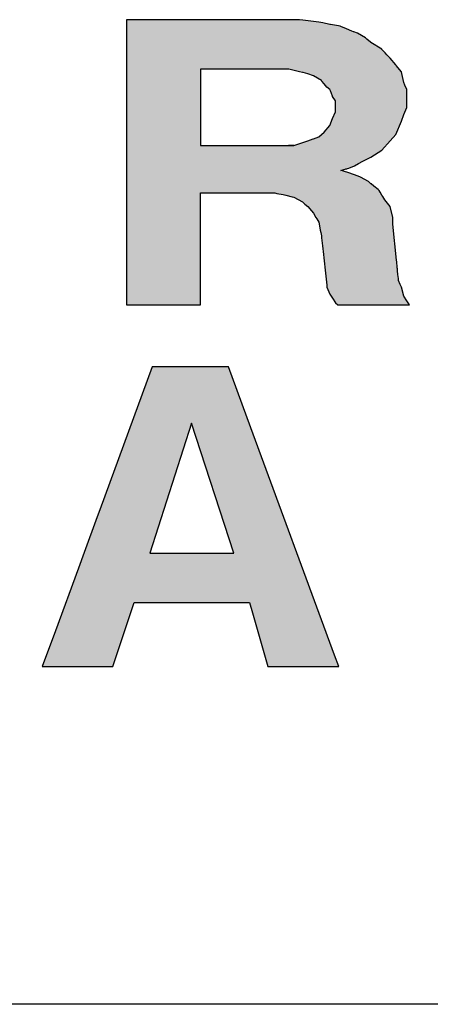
# Model space of a CAD drawing. Extents: x 671 to 2773, y 1614 to 3370.
# Tile 17 of 25: x 2590 to 2598, y 1859 to 1878. Entities that reach past the tile are written whole.
import ezdxf

# ---------------------------------------------------------------- set-up
doc = ezdxf.new("R2010")
doc.units = 0
doc.header["$LTSCALE"] = 0.2
doc.header["$MEASUREMENT"] = 0
doc.layers.add('CARIMBO', color=7, linetype='CONTINUOUS')

msp = doc.modelspace()

# ---------------------------------------------------------------- hatches: boundary and pattern name
at = {"layer": 'CARIMBO'}
h = msp.add_hatch(color=7, dxfattribs=at)
h.paths.add_polyline_path([(2595.907, 1878.062), (2595.838, 1878.071), (2595.738, 1878.071), (2595.459, 1878.071), (2595.166, 1878.071), (2594.896, 1878.071), (2594.634, 1878.071), (2594.102, 1878.071), (2593.796, 1878.071), (2593.339, 1878.071), (2592.912, 1878.071), (2592.623, 1878.071), (2592.469, 1878.071), (2592.469, 1877.974), (2592.469, 1877.866), (2592.469, 1877.837), (2592.469, 1877.827), (2592.469, 1877.813), (2592.469, 1877.801), (2592.469, 1877.775), (2592.469, 1877.737), (2592.469, 1877.72), (2592.469, 1877.682), (2592.469, 1877.617), (2592.469, 1877.433), (2592.469, 1877.302), (2592.469, 1876.645), (2592.469, 1876.634), (2592.469, 1876.621), (2592.469, 1876.578), (2592.469, 1876.556), (2592.469, 1876.504), (2592.469, 1876.486), (2592.469, 1876.449), (2592.469, 1876.384), (2592.469, 1876.314), (2592.469, 1876.273), (2592.469, 1876.216), (2592.469, 1876.176), (2592.469, 1876.034), (2592.469, 1875.979), (2592.469, 1875.928), (2592.469, 1875.588), (2592.469, 1875.319), (2592.469, 1875.278), (2592.469, 1875.182), (2592.469, 1875.13), (2592.469, 1875.075), (2592.469, 1875.064), (2592.469, 1873.405), (2592.469, 1872.511), (2593.91, 1872.511), (2593.91, 1874.171), (2593.91, 1874.181), (2593.91, 1874.236), (2593.91, 1874.288), (2593.91, 1874.384), (2593.91, 1874.425), (2593.91, 1874.694), (2594.459, 1874.694), (2594.542, 1874.694), (2594.63, 1874.694), (2594.86, 1874.694), (2594.924, 1874.694), (2595.015, 1874.694), (2595.081, 1874.694), (2595.195, 1874.694), (2595.3, 1874.694), (2595.36, 1874.694), (2595.401, 1874.686), (2595.522, 1874.663), (2595.574, 1874.653), (2595.695, 1874.621), (2595.73, 1874.611), (2595.895, 1874.521), (2595.946, 1874.478), (2596.002, 1874.43), (2596.073, 1874.343), (2596.109, 1874.298), (2596.159, 1874.216), (2596.177, 1874.187), (2596.216, 1874.126), (2596.23, 1874.052), (2596.245, 1873.972), (2596.254, 1873.926), (2596.266, 1873.862), (2596.271, 1873.819), (2596.288, 1873.666), (2596.294, 1873.608), (2596.3, 1873.552), (2596.341, 1873.187), (2596.373, 1872.898), (2596.373, 1872.857), (2596.431, 1872.725), (2596.48, 1872.643), (2596.538, 1872.552), (2596.587, 1872.511), (2596.604, 1872.511), (2596.693, 1872.511), (2596.776, 1872.511), (2596.931, 1872.511), (2596.997, 1872.511), (2597.431, 1872.511), (2597.979, 1872.511), (2597.93, 1872.593), (2597.872, 1872.684), (2597.823, 1872.857), (2597.799, 1872.911), (2597.765, 1872.989), (2597.765, 1873.03), (2597.757, 1873.105), (2597.75, 1873.174), (2597.746, 1873.214), (2597.744, 1873.233), (2597.739, 1873.288), (2597.736, 1873.312), (2597.732, 1873.358), (2597.73, 1873.372), (2597.729, 1873.384), (2597.658, 1874.084), (2597.658, 1874.216), (2597.608, 1874.43), (2597.501, 1874.562), (2597.462, 1874.624), (2597.444, 1874.653), (2597.412, 1874.71), (2597.394, 1874.743), (2597.371, 1874.761), (2597.287, 1874.826), (2597.234, 1874.871), (2597.23, 1874.875), (2597.18, 1874.916), (2597.03, 1874.999), (2597.015, 1875.007), (2596.962, 1875.028), (2596.908, 1875.048), (2596.894, 1875.054), (2596.801, 1875.089), (2596.694, 1875.117), (2596.645, 1875.13), (2596.664, 1875.136), (2596.704, 1875.149), (2596.728, 1875.157), (2596.731, 1875.158), (2596.745, 1875.162), (2596.756, 1875.165), (2596.771, 1875.17), (2596.801, 1875.18), (2596.908, 1875.221), (2596.991, 1875.267), (2597.073, 1875.312), (2597.23, 1875.394), (2597.444, 1875.526), (2597.608, 1875.707), (2597.716, 1875.831), (2597.823, 1876.094), (2597.872, 1876.226), (2597.93, 1876.358), (2597.93, 1876.539), (2597.93, 1876.712), (2597.892, 1876.797), (2597.872, 1876.844), (2597.831, 1877.02), (2597.823, 1877.058), (2597.725, 1877.178), (2597.716, 1877.19), (2597.608, 1877.321), (2597.551, 1877.371), (2597.538, 1877.385), (2597.507, 1877.422), (2597.459, 1877.476), (2597.446, 1877.492), (2597.444, 1877.494), (2597.23, 1877.626), (2597.225, 1877.63), (2597.151, 1877.693), (2597.122, 1877.717), (2596.966, 1877.807), (2596.89, 1877.837), (2596.859, 1877.849), (2596.752, 1877.89), (2596.645, 1877.939), (2596.629, 1877.942), (2596.597, 1877.948), (2596.444, 1877.978), (2596.431, 1877.98), (2596.292, 1878.007), (2596.216, 1878.022)])
h.paths.add_polyline_path([(2595.896, 1877.043), (2595.911, 1877.039), (2596.002, 1877.017), (2596.109, 1876.975), (2596.266, 1876.885), (2596.276, 1876.872), (2596.318, 1876.821), (2596.373, 1876.753), (2596.431, 1876.712), (2596.441, 1876.683), (2596.48, 1876.58), (2596.484, 1876.574), (2596.538, 1876.489), (2596.538, 1876.358), (2596.538, 1876.275), (2596.48, 1876.143), (2596.431, 1876.012), (2596.323, 1875.88), (2596.216, 1875.789), (2596.109, 1875.748), (2596.105, 1875.746), (2596.002, 1875.707), (2595.73, 1875.616), (2595.623, 1875.616), (2593.91, 1875.616), (2593.91, 1876.679), (2593.91, 1876.745), (2593.91, 1877.004), (2593.91, 1877.107), (2593.917, 1877.107), (2594.091, 1877.107), (2594.344, 1877.107), (2594.664, 1877.107), (2594.926, 1877.107), (2595.196, 1877.107), (2595.329, 1877.107), (2595.541, 1877.107), (2595.623, 1877.107), (2595.634, 1877.105), (2595.838, 1877.058)], flags=16)
h = msp.add_hatch(color=7, dxfattribs=at)
h.paths.add_polyline_path([(2594.454, 1871.308), (2592.971, 1871.308), (2591.949, 1868.521), (2591.899, 1868.385), (2591.643, 1867.686), (2591.532, 1867.385), (2591.084, 1866.164), (2590.83, 1865.469), (2592.205, 1865.469), (2592.617, 1866.713), (2593.214, 1866.713), (2594.597, 1866.713), (2594.866, 1866.713), (2594.923, 1866.511), (2595.22, 1865.469), (2596.604, 1865.469), (2596.524, 1865.684), (2594.892, 1870.117)])
h.paths.add_polyline_path([(2594.561, 1867.676), (2592.922, 1867.676), (2593.737, 1870.205)], flags=16)

# ---------------------------------------------------------------- linework, layer by layer
at = {"layer": 'CARIMBO', "color": 6}
msp.add_line((2635.528, 1858.883), (2539.367, 1858.883), dxfattribs=at)
at = {"layer": 'CARIMBO', "color": 7, "invisible_edges": 5}
for points in [[(2592.469, 1877.974), (2596.908, 1875.221), (2596.991, 1875.267), (2592.469, 1878.071)], [(2592.469, 1878.071), (2596.991, 1875.267), (2597.073, 1875.312), (2592.623, 1878.071)], [(2592.469, 1877.974), (2596.908, 1875.221), (2596.991, 1875.267), (2592.469, 1878.071)], [(2592.469, 1878.071), (2596.991, 1875.267), (2597.073, 1875.312), (2592.623, 1878.071)], [(2592.469, 1877.974), (2596.908, 1875.221), (2596.991, 1875.267), (2592.469, 1878.071)], [(2592.469, 1878.071), (2596.991, 1875.267), (2597.073, 1875.312), (2592.623, 1878.071)], [(2592.469, 1877.974), (2596.908, 1875.221), (2596.991, 1875.267), (2592.469, 1878.071)], [(2592.469, 1878.071), (2596.991, 1875.267), (2597.073, 1875.312), (2592.623, 1878.071)], [(2592.469, 1877.866), (2596.801, 1875.18), (2596.908, 1875.221), (2592.469, 1877.974)], [(2592.469, 1877.866), (2596.801, 1875.18), (2596.908, 1875.221), (2592.469, 1877.974)], [(2592.469, 1877.866), (2596.801, 1875.18), (2596.908, 1875.221), (2592.469, 1877.974)], [(2592.469, 1877.866), (2596.801, 1875.18), (2596.908, 1875.221), (2592.469, 1877.974)], [(2592.623, 1878.071), (2597.073, 1875.312), (2597.23, 1875.394), (2592.912, 1878.071)], [(2592.623, 1878.071), (2597.073, 1875.312), (2597.23, 1875.394), (2592.912, 1878.071)], [(2592.623, 1878.071), (2597.073, 1875.312), (2597.23, 1875.394), (2592.912, 1878.071)], [(2592.623, 1878.071), (2597.073, 1875.312), (2597.23, 1875.394), (2592.912, 1878.071)], [(2592.912, 1878.071), (2597.23, 1875.394), (2597.444, 1875.526), (2593.339, 1878.071)], [(2592.912, 1878.071), (2597.23, 1875.394), (2597.444, 1875.526), (2593.339, 1878.071)], [(2592.912, 1878.071), (2597.23, 1875.394), (2597.444, 1875.526), (2593.339, 1878.071)], [(2592.912, 1878.071), (2597.23, 1875.394), (2597.444, 1875.526), (2593.339, 1878.071)], [(2593.339, 1878.071), (2597.444, 1875.526), (2597.608, 1875.707), (2593.796, 1878.071)], [(2593.339, 1878.071), (2597.444, 1875.526), (2597.608, 1875.707), (2593.796, 1878.071)], [(2593.339, 1878.071), (2597.444, 1875.526), (2597.608, 1875.707), (2593.796, 1878.071)], [(2593.339, 1878.071), (2597.444, 1875.526), (2597.608, 1875.707), (2593.796, 1878.071)], [(2593.796, 1878.071), (2597.608, 1875.707), (2597.716, 1875.831), (2594.102, 1878.071)], [(2593.796, 1878.071), (2597.608, 1875.707), (2597.716, 1875.831), (2594.102, 1878.071)], [(2593.796, 1878.071), (2597.608, 1875.707), (2597.716, 1875.831), (2594.102, 1878.071)], [(2593.796, 1878.071), (2597.608, 1875.707), (2597.716, 1875.831), (2594.102, 1878.071)], [(2594.102, 1878.071), (2597.716, 1875.831), (2597.823, 1876.094), (2594.634, 1878.071)], [(2594.102, 1878.071), (2597.716, 1875.831), (2597.823, 1876.094), (2594.634, 1878.071)], [(2594.102, 1878.071), (2597.716, 1875.831), (2597.823, 1876.094), (2594.634, 1878.071)], [(2594.102, 1878.071), (2597.716, 1875.831), (2597.823, 1876.094), (2594.634, 1878.071)], [(2594.634, 1878.071), (2597.823, 1876.094), (2597.872, 1876.226), (2594.896, 1878.071)], [(2594.634, 1878.071), (2597.823, 1876.094), (2597.872, 1876.226), (2594.896, 1878.071)], [(2594.634, 1878.071), (2597.823, 1876.094), (2597.872, 1876.226), (2594.896, 1878.071)], [(2594.634, 1878.071), (2597.823, 1876.094), (2597.872, 1876.226), (2594.896, 1878.071)], [(2594.896, 1878.071), (2597.872, 1876.226), (2597.93, 1876.358), (2595.166, 1878.071)], [(2594.896, 1878.071), (2597.872, 1876.226), (2597.93, 1876.358), (2595.166, 1878.071)], [(2594.896, 1878.071), (2597.872, 1876.226), (2597.93, 1876.358), (2595.166, 1878.071)], [(2594.896, 1878.071), (2597.872, 1876.226), (2597.93, 1876.358), (2595.166, 1878.071)], [(2595.166, 1878.071), (2597.93, 1876.358), (2597.93, 1876.539), (2595.459, 1878.071)], [(2595.166, 1878.071), (2597.93, 1876.358), (2597.93, 1876.539), (2595.459, 1878.071)], [(2595.166, 1878.071), (2597.93, 1876.358), (2597.93, 1876.539), (2595.459, 1878.071)], [(2595.166, 1878.071), (2597.93, 1876.358), (2597.93, 1876.539), (2595.459, 1878.071)], [(2595.459, 1878.071), (2597.93, 1876.539), (2597.93, 1876.712), (2595.738, 1878.071)], [(2595.459, 1878.071), (2597.93, 1876.539), (2597.93, 1876.712), (2595.738, 1878.071)], [(2595.459, 1878.071), (2597.93, 1876.539), (2597.93, 1876.712), (2595.738, 1878.071)], [(2595.459, 1878.071), (2597.93, 1876.539), (2597.93, 1876.712), (2595.738, 1878.071)], [(2595.738, 1878.071), (2597.93, 1876.712), (2597.892, 1876.797), (2595.838, 1878.071)], [(2595.738, 1878.071), (2597.93, 1876.712), (2597.892, 1876.797), (2595.838, 1878.071)], [(2595.738, 1878.071), (2597.93, 1876.712), (2597.892, 1876.797), (2595.838, 1878.071)], [(2595.738, 1878.071), (2597.93, 1876.712), (2597.892, 1876.797), (2595.838, 1878.071)], [(2595.838, 1878.071), (2597.892, 1876.797), (2597.872, 1876.844), (2595.907, 1878.062)], [(2595.838, 1878.071), (2597.892, 1876.797), (2597.872, 1876.844), (2595.907, 1878.062)], [(2595.838, 1878.071), (2597.892, 1876.797), (2597.872, 1876.844), (2595.907, 1878.062)], [(2595.838, 1878.071), (2597.892, 1876.797), (2597.872, 1876.844), (2595.907, 1878.062)], [(2595.907, 1878.062), (2597.872, 1876.844), (2597.831, 1877.02), (2596.216, 1878.022)], [(2595.907, 1878.062), (2597.872, 1876.844), (2597.831, 1877.02), (2596.216, 1878.022)], [(2595.907, 1878.062), (2597.872, 1876.844), (2597.831, 1877.02), (2596.216, 1878.022)], [(2595.907, 1878.062), (2597.872, 1876.844), (2597.831, 1877.02), (2596.216, 1878.022)], [(2596.216, 1878.022), (2597.831, 1877.02), (2597.823, 1877.058), (2596.292, 1878.007)], [(2596.216, 1878.022), (2597.831, 1877.02), (2597.823, 1877.058), (2596.292, 1878.007)], [(2596.216, 1878.022), (2597.831, 1877.02), (2597.823, 1877.058), (2596.292, 1878.007)], [(2596.216, 1878.022), (2597.831, 1877.02), (2597.823, 1877.058), (2596.292, 1878.007)], [(2596.292, 1878.007), (2597.823, 1877.058), (2597.725, 1877.178), (2596.431, 1877.98)], [(2596.292, 1878.007), (2597.823, 1877.058), (2597.725, 1877.178), (2596.431, 1877.98)], [(2596.292, 1878.007), (2597.823, 1877.058), (2597.725, 1877.178), (2596.431, 1877.98)], [(2596.292, 1878.007), (2597.823, 1877.058), (2597.725, 1877.178), (2596.431, 1877.98)], [(2596.431, 1877.98), (2597.725, 1877.178), (2597.716, 1877.19), (2596.444, 1877.978)], [(2596.431, 1877.98), (2597.725, 1877.178), (2597.716, 1877.19), (2596.444, 1877.978)], [(2596.431, 1877.98), (2597.725, 1877.178), (2597.716, 1877.19), (2596.444, 1877.978)], [(2596.431, 1877.98), (2597.725, 1877.178), (2597.716, 1877.19), (2596.444, 1877.978)], [(2596.444, 1877.978), (2597.716, 1877.19), (2597.608, 1877.321), (2596.597, 1877.948)], [(2596.444, 1877.978), (2597.716, 1877.19), (2597.608, 1877.321), (2596.597, 1877.948)], [(2596.444, 1877.978), (2597.716, 1877.19), (2597.608, 1877.321), (2596.597, 1877.948)], [(2596.444, 1877.978), (2597.716, 1877.19), (2597.608, 1877.321), (2596.597, 1877.948)], [(2596.597, 1877.948), (2597.608, 1877.321), (2597.551, 1877.371), (2596.629, 1877.942)], [(2596.597, 1877.948), (2597.608, 1877.321), (2597.551, 1877.371), (2596.629, 1877.942)], [(2596.597, 1877.948), (2597.608, 1877.321), (2597.551, 1877.371), (2596.629, 1877.942)], [(2596.597, 1877.948), (2597.608, 1877.321), (2597.551, 1877.371), (2596.629, 1877.942)], [(2596.629, 1877.942), (2597.551, 1877.371), (2597.538, 1877.385), (2596.645, 1877.939)], [(2596.629, 1877.942), (2597.551, 1877.371), (2597.538, 1877.385), (2596.645, 1877.939)], [(2596.629, 1877.942), (2597.551, 1877.371), (2597.538, 1877.385), (2596.645, 1877.939)], [(2596.629, 1877.942), (2597.551, 1877.371), (2597.538, 1877.385), (2596.645, 1877.939)], [(2592.469, 1877.837), (2596.771, 1875.17), (2596.801, 1875.18), (2592.469, 1877.866)], [(2592.469, 1877.837), (2596.771, 1875.17), (2596.801, 1875.18), (2592.469, 1877.866)], [(2592.469, 1877.837), (2596.771, 1875.17), (2596.801, 1875.18), (2592.469, 1877.866)], [(2592.469, 1877.837), (2596.771, 1875.17), (2596.801, 1875.18), (2592.469, 1877.866)], [(2592.469, 1877.827), (2596.759, 1875.167), (2596.771, 1875.17), (2592.469, 1877.837)], [(2592.469, 1877.827), (2596.759, 1875.167), (2596.771, 1875.17), (2592.469, 1877.837)], [(2592.469, 1877.827), (2596.759, 1875.167), (2596.771, 1875.17), (2592.469, 1877.837)], [(2592.469, 1877.827), (2596.759, 1875.167), (2596.771, 1875.17), (2592.469, 1877.837)], [(2592.469, 1877.826), (2596.758, 1875.166), (2596.759, 1875.167), (2592.469, 1877.827)], [(2592.469, 1877.826), (2596.758, 1875.166), (2596.759, 1875.167), (2592.469, 1877.827)], [(2592.469, 1877.826), (2596.758, 1875.166), (2596.759, 1875.167), (2592.469, 1877.827)], [(2592.469, 1877.826), (2596.758, 1875.166), (2596.759, 1875.167), (2592.469, 1877.827)], [(2592.469, 1877.813), (2596.745, 1875.162), (2596.758, 1875.166), (2592.469, 1877.826)], [(2592.469, 1877.813), (2596.745, 1875.162), (2596.758, 1875.166), (2592.469, 1877.826)], [(2592.469, 1877.813), (2596.745, 1875.162), (2596.758, 1875.166), (2592.469, 1877.826)], [(2592.469, 1877.813), (2596.745, 1875.162), (2596.758, 1875.166), (2592.469, 1877.826)], [(2592.469, 1877.801), (2596.731, 1875.158), (2596.745, 1875.162), (2592.469, 1877.813)], [(2592.469, 1877.801), (2596.731, 1875.158), (2596.745, 1875.162), (2592.469, 1877.813)], [(2592.469, 1877.801), (2596.731, 1875.158), (2596.745, 1875.162), (2592.469, 1877.813)], [(2592.469, 1877.801), (2596.731, 1875.158), (2596.745, 1875.162), (2592.469, 1877.813)], [(2592.469, 1877.797), (2596.728, 1875.157), (2596.731, 1875.158), (2592.469, 1877.801)], [(2592.469, 1877.797), (2596.728, 1875.157), (2596.731, 1875.158), (2592.469, 1877.801)], [(2592.469, 1877.797), (2596.728, 1875.157), (2596.731, 1875.158), (2592.469, 1877.801)], [(2592.469, 1877.797), (2596.728, 1875.157), (2596.731, 1875.158), (2592.469, 1877.801)], [(2592.469, 1877.775), (2596.704, 1875.149), (2596.728, 1875.157), (2592.469, 1877.797)], [(2592.469, 1877.775), (2596.704, 1875.149), (2596.728, 1875.157), (2592.469, 1877.797)], [(2592.469, 1877.775), (2596.704, 1875.149), (2596.728, 1875.157), (2592.469, 1877.797)], [(2592.469, 1877.775), (2596.704, 1875.149), (2596.728, 1875.157), (2592.469, 1877.797)], [(2592.469, 1877.737), (2596.664, 1875.136), (2596.704, 1875.149), (2592.469, 1877.775)], [(2592.469, 1877.737), (2596.664, 1875.136), (2596.704, 1875.149), (2592.469, 1877.775)], [(2592.469, 1877.737), (2596.664, 1875.136), (2596.704, 1875.149), (2592.469, 1877.775)], [(2592.469, 1877.737), (2596.664, 1875.136), (2596.704, 1875.149), (2592.469, 1877.775)], [(2596.645, 1877.939), (2597.538, 1877.385), (2597.507, 1877.422), (2596.752, 1877.89)], [(2596.645, 1877.939), (2597.538, 1877.385), (2597.507, 1877.422), (2596.752, 1877.89)], [(2596.645, 1877.939), (2597.538, 1877.385), (2597.507, 1877.422), (2596.752, 1877.89)], [(2596.645, 1877.939), (2597.538, 1877.385), (2597.507, 1877.422), (2596.752, 1877.89)], [(2596.752, 1877.89), (2597.507, 1877.422), (2597.459, 1877.476), (2596.859, 1877.849)], [(2596.752, 1877.89), (2597.507, 1877.422), (2597.459, 1877.476), (2596.859, 1877.849)], [(2596.752, 1877.89), (2597.507, 1877.422), (2597.459, 1877.476), (2596.859, 1877.849)], [(2596.752, 1877.89), (2597.507, 1877.422), (2597.459, 1877.476), (2596.859, 1877.849)], [(2596.859, 1877.849), (2597.459, 1877.476), (2597.446, 1877.492), (2596.89, 1877.836)], [(2596.859, 1877.849), (2597.459, 1877.476), (2597.446, 1877.492), (2596.89, 1877.836)], [(2596.859, 1877.849), (2597.459, 1877.476), (2597.446, 1877.492), (2596.89, 1877.836)], [(2596.859, 1877.849), (2597.459, 1877.476), (2597.446, 1877.492), (2596.89, 1877.836)], [(2596.89, 1877.836), (2597.23, 1877.626), (2597.225, 1877.63), (2596.895, 1877.835)], [(2596.89, 1877.836), (2597.23, 1877.626), (2597.225, 1877.63), (2596.895, 1877.835)], [(2596.89, 1877.836), (2597.23, 1877.626), (2597.225, 1877.63), (2596.895, 1877.835)], [(2596.89, 1877.836), (2597.23, 1877.626), (2597.225, 1877.63), (2596.895, 1877.835)], [(2596.895, 1877.835), (2597.225, 1877.63), (2597.151, 1877.693), (2596.966, 1877.807)], [(2596.895, 1877.835), (2597.225, 1877.63), (2597.151, 1877.693), (2596.966, 1877.807)], [(2596.895, 1877.835), (2597.225, 1877.63), (2597.151, 1877.693), (2596.966, 1877.807)], [(2596.895, 1877.835), (2597.225, 1877.63), (2597.151, 1877.693), (2596.966, 1877.807)], [(2596.966, 1877.807), (2597.151, 1877.693), (2597.122, 1877.717)], [(2596.966, 1877.807), (2597.151, 1877.693), (2597.122, 1877.717)], [(2596.966, 1877.807), (2597.151, 1877.693), (2597.122, 1877.717)], [(2596.966, 1877.807), (2597.151, 1877.693), (2597.122, 1877.717)], [(2592.469, 1877.72), (2596.645, 1875.13), (2596.664, 1875.136), (2592.469, 1877.737)], [(2592.469, 1877.72), (2596.645, 1875.13), (2596.664, 1875.136), (2592.469, 1877.737)], [(2592.469, 1877.72), (2596.645, 1875.13), (2596.664, 1875.136), (2592.469, 1877.737)], [(2592.469, 1877.72), (2596.645, 1875.13), (2596.664, 1875.136), (2592.469, 1877.737)], [(2592.469, 1877.682), (2597.501, 1874.562), (2597.462, 1874.624), (2592.469, 1877.72)], [(2592.469, 1877.682), (2597.501, 1874.562), (2597.462, 1874.624), (2592.469, 1877.72)], [(2592.469, 1877.682), (2597.501, 1874.562), (2597.462, 1874.624), (2592.469, 1877.72)], [(2592.469, 1877.682), (2597.501, 1874.562), (2597.462, 1874.624), (2592.469, 1877.72)], [(2592.469, 1877.617), (2597.608, 1874.43), (2597.501, 1874.562), (2592.469, 1877.682)], [(2592.469, 1877.617), (2597.608, 1874.43), (2597.501, 1874.562), (2592.469, 1877.682)], [(2592.469, 1877.617), (2597.608, 1874.43), (2597.501, 1874.562), (2592.469, 1877.682)], [(2592.469, 1877.617), (2597.608, 1874.43), (2597.501, 1874.562), (2592.469, 1877.682)], [(2592.469, 1877.433), (2597.658, 1874.216), (2597.608, 1874.43), (2592.469, 1877.617)], [(2592.469, 1877.433), (2597.658, 1874.216), (2597.608, 1874.43), (2592.469, 1877.617)], [(2592.469, 1877.433), (2597.658, 1874.216), (2597.608, 1874.43), (2592.469, 1877.617)], [(2592.469, 1877.433), (2597.658, 1874.216), (2597.608, 1874.43), (2592.469, 1877.617)], [(2597.23, 1877.626), (2597.446, 1877.492), (2597.444, 1877.494)], [(2597.23, 1877.626), (2597.446, 1877.492), (2597.444, 1877.494)], [(2597.23, 1877.626), (2597.446, 1877.492), (2597.444, 1877.494)], [(2597.23, 1877.626), (2597.446, 1877.492), (2597.444, 1877.494)], [(2592.469, 1877.302), (2597.658, 1874.084), (2597.658, 1874.216), (2592.469, 1877.433)], [(2592.469, 1877.302), (2597.658, 1874.084), (2597.658, 1874.216), (2592.469, 1877.433)], [(2592.469, 1877.302), (2597.658, 1874.084), (2597.658, 1874.216), (2592.469, 1877.433)], [(2592.469, 1877.302), (2597.658, 1874.084), (2597.658, 1874.216), (2592.469, 1877.433)], [(2592.469, 1876.645), (2597.729, 1873.384), (2597.658, 1874.084), (2592.469, 1877.302)], [(2592.469, 1876.645), (2597.729, 1873.384), (2597.658, 1874.084), (2592.469, 1877.302)], [(2592.469, 1876.645), (2597.729, 1873.384), (2597.658, 1874.084), (2592.469, 1877.302)], [(2592.469, 1876.645), (2597.729, 1873.384), (2597.658, 1874.084), (2592.469, 1877.302)], [(2593.91, 1877.004), (2596.002, 1875.707), (2596.105, 1875.746), (2593.91, 1877.107)], [(2593.91, 1877.107), (2596.105, 1875.746), (2596.109, 1875.748), (2593.917, 1877.107)], [(2593.91, 1877.004), (2596.002, 1875.707), (2596.105, 1875.746), (2593.91, 1877.107)], [(2593.91, 1877.107), (2596.105, 1875.746), (2596.109, 1875.748), (2593.917, 1877.107)], [(2593.91, 1877.004), (2596.002, 1875.707), (2596.105, 1875.746), (2593.91, 1877.107)], [(2593.91, 1877.107), (2596.105, 1875.746), (2596.109, 1875.748), (2593.917, 1877.107)], [(2593.91, 1877.004), (2596.002, 1875.707), (2596.105, 1875.746), (2593.91, 1877.107)], [(2593.91, 1877.107), (2596.105, 1875.746), (2596.109, 1875.748), (2593.917, 1877.107)], [(2593.91, 1876.745), (2595.73, 1875.616), (2596.002, 1875.707), (2593.91, 1877.004)], [(2593.91, 1876.745), (2595.73, 1875.616), (2596.002, 1875.707), (2593.91, 1877.004)], [(2593.91, 1876.745), (2595.73, 1875.616), (2596.002, 1875.707), (2593.91, 1877.004)], [(2593.91, 1876.745), (2595.73, 1875.616), (2596.002, 1875.707), (2593.91, 1877.004)], [(2593.917, 1877.107), (2596.109, 1875.748), (2596.216, 1875.789), (2594.091, 1877.107)], [(2593.917, 1877.107), (2596.109, 1875.748), (2596.216, 1875.789), (2594.091, 1877.107)], [(2593.917, 1877.107), (2596.109, 1875.748), (2596.216, 1875.789), (2594.091, 1877.107)], [(2593.917, 1877.107), (2596.109, 1875.748), (2596.216, 1875.789), (2594.091, 1877.107)], [(2594.091, 1877.107), (2596.216, 1875.789), (2596.323, 1875.88), (2594.344, 1877.107)], [(2594.091, 1877.107), (2596.216, 1875.789), (2596.323, 1875.88), (2594.344, 1877.107)], [(2594.091, 1877.107), (2596.216, 1875.789), (2596.323, 1875.88), (2594.344, 1877.107)], [(2594.091, 1877.107), (2596.216, 1875.789), (2596.323, 1875.88), (2594.344, 1877.107)], [(2594.344, 1877.107), (2596.323, 1875.88), (2596.431, 1876.012), (2594.664, 1877.107)], [(2594.344, 1877.107), (2596.323, 1875.88), (2596.431, 1876.012), (2594.664, 1877.107)], [(2594.344, 1877.107), (2596.323, 1875.88), (2596.431, 1876.012), (2594.664, 1877.107)], [(2594.344, 1877.107), (2596.323, 1875.88), (2596.431, 1876.012), (2594.664, 1877.107)], [(2594.664, 1877.107), (2596.431, 1876.012), (2596.48, 1876.143), (2594.926, 1877.107)], [(2594.664, 1877.107), (2596.431, 1876.012), (2596.48, 1876.143), (2594.926, 1877.107)], [(2594.664, 1877.107), (2596.431, 1876.012), (2596.48, 1876.143), (2594.926, 1877.107)], [(2594.664, 1877.107), (2596.431, 1876.012), (2596.48, 1876.143), (2594.926, 1877.107)], [(2594.926, 1877.107), (2596.48, 1876.143), (2596.538, 1876.275), (2595.196, 1877.107)], [(2594.926, 1877.107), (2596.48, 1876.143), (2596.538, 1876.275), (2595.196, 1877.107)], [(2594.926, 1877.107), (2596.48, 1876.143), (2596.538, 1876.275), (2595.196, 1877.107)], [(2594.926, 1877.107), (2596.48, 1876.143), (2596.538, 1876.275), (2595.196, 1877.107)], [(2595.196, 1877.107), (2596.538, 1876.275), (2596.538, 1876.358), (2595.329, 1877.107)], [(2595.196, 1877.107), (2596.538, 1876.275), (2596.538, 1876.358), (2595.329, 1877.107)], [(2595.196, 1877.107), (2596.538, 1876.275), (2596.538, 1876.358), (2595.329, 1877.107)], [(2595.196, 1877.107), (2596.538, 1876.275), (2596.538, 1876.358), (2595.329, 1877.107)], [(2595.329, 1877.107), (2596.538, 1876.358), (2596.538, 1876.489), (2595.541, 1877.107)], [(2595.329, 1877.107), (2596.538, 1876.358), (2596.538, 1876.489), (2595.541, 1877.107)], [(2595.329, 1877.107), (2596.538, 1876.358), (2596.538, 1876.489), (2595.541, 1877.107)], [(2595.329, 1877.107), (2596.538, 1876.358), (2596.538, 1876.489), (2595.541, 1877.107)], [(2595.541, 1877.107), (2596.538, 1876.489), (2596.484, 1876.574), (2595.623, 1877.107)], [(2595.541, 1877.107), (2596.538, 1876.489), (2596.484, 1876.574), (2595.623, 1877.107)], [(2595.541, 1877.107), (2596.538, 1876.489), (2596.484, 1876.574), (2595.623, 1877.107)], [(2595.541, 1877.107), (2596.538, 1876.489), (2596.484, 1876.574), (2595.623, 1877.107)], [(2595.623, 1877.107), (2596.484, 1876.574), (2596.48, 1876.58), (2595.634, 1877.105)], [(2595.623, 1877.107), (2596.484, 1876.574), (2596.48, 1876.58), (2595.634, 1877.105)], [(2595.623, 1877.107), (2596.484, 1876.574), (2596.48, 1876.58), (2595.634, 1877.105)], [(2595.623, 1877.107), (2596.484, 1876.574), (2596.48, 1876.58), (2595.634, 1877.105)], [(2595.634, 1877.105), (2596.48, 1876.58), (2596.441, 1876.683), (2595.838, 1877.058)], [(2595.634, 1877.105), (2596.48, 1876.58), (2596.441, 1876.683), (2595.838, 1877.058)], [(2595.634, 1877.105), (2596.48, 1876.58), (2596.441, 1876.683), (2595.838, 1877.058)], [(2595.634, 1877.105), (2596.48, 1876.58), (2596.441, 1876.683), (2595.838, 1877.058)], [(2595.838, 1877.058), (2596.441, 1876.683), (2596.431, 1876.712), (2595.896, 1877.043)], [(2595.838, 1877.058), (2596.441, 1876.683), (2596.431, 1876.712), (2595.896, 1877.043)], [(2595.838, 1877.058), (2596.441, 1876.683), (2596.431, 1876.712), (2595.896, 1877.043)], [(2595.838, 1877.058), (2596.441, 1876.683), (2596.431, 1876.712), (2595.896, 1877.043)], [(2595.896, 1877.043), (2596.431, 1876.712), (2596.373, 1876.753), (2595.911, 1877.039)], [(2595.896, 1877.043), (2596.431, 1876.712), (2596.373, 1876.753), (2595.911, 1877.039)], [(2595.896, 1877.043), (2596.431, 1876.712), (2596.373, 1876.753), (2595.911, 1877.039)], [(2595.896, 1877.043), (2596.431, 1876.712), (2596.373, 1876.753), (2595.911, 1877.039)], [(2595.911, 1877.039), (2596.373, 1876.753), (2596.318, 1876.821), (2596.002, 1877.017)], [(2595.911, 1877.039), (2596.373, 1876.753), (2596.318, 1876.821), (2596.002, 1877.017)], [(2595.911, 1877.039), (2596.373, 1876.753), (2596.318, 1876.821), (2596.002, 1877.017)], [(2595.911, 1877.039), (2596.373, 1876.753), (2596.318, 1876.821), (2596.002, 1877.017)], [(2596.002, 1877.017), (2596.318, 1876.821), (2596.276, 1876.872), (2596.109, 1876.975)], [(2596.002, 1877.017), (2596.318, 1876.821), (2596.276, 1876.872), (2596.109, 1876.975)], [(2596.002, 1877.017), (2596.318, 1876.821), (2596.276, 1876.872), (2596.109, 1876.975)], [(2596.002, 1877.017), (2596.318, 1876.821), (2596.276, 1876.872), (2596.109, 1876.975)], [(2596.109, 1876.975), (2596.276, 1876.872), (2596.266, 1876.885)], [(2596.109, 1876.975), (2596.276, 1876.872), (2596.266, 1876.885)], [(2596.109, 1876.975), (2596.276, 1876.872), (2596.266, 1876.885)], [(2596.109, 1876.975), (2596.276, 1876.872), (2596.266, 1876.885)], [(2592.469, 1876.634), (2595.73, 1874.611), (2595.895, 1874.521), (2592.469, 1876.645)], [(2592.469, 1876.634), (2595.73, 1874.611), (2595.895, 1874.521), (2592.469, 1876.645)], [(2592.469, 1876.634), (2595.73, 1874.611), (2595.895, 1874.521), (2592.469, 1876.645)], [(2592.469, 1876.634), (2595.73, 1874.611), (2595.895, 1874.521), (2592.469, 1876.645)], [(2592.469, 1876.621), (2595.695, 1874.621), (2595.73, 1874.611), (2592.469, 1876.634)], [(2592.469, 1876.621), (2595.695, 1874.621), (2595.73, 1874.611), (2592.469, 1876.634)], [(2592.469, 1876.621), (2595.695, 1874.621), (2595.73, 1874.611), (2592.469, 1876.634)], [(2592.469, 1876.621), (2595.695, 1874.621), (2595.73, 1874.611), (2592.469, 1876.634)], [(2592.469, 1876.578), (2595.574, 1874.653), (2595.695, 1874.621), (2592.469, 1876.621)], [(2592.469, 1876.578), (2595.574, 1874.653), (2595.695, 1874.621), (2592.469, 1876.621)], [(2592.469, 1876.578), (2595.574, 1874.653), (2595.695, 1874.621), (2592.469, 1876.621)], [(2592.469, 1876.578), (2595.574, 1874.653), (2595.695, 1874.621), (2592.469, 1876.621)], [(2593.91, 1876.679), (2595.623, 1875.616), (2595.73, 1875.616), (2593.91, 1876.745)], [(2593.91, 1876.679), (2595.623, 1875.616), (2595.73, 1875.616), (2593.91, 1876.745)], [(2593.91, 1876.679), (2595.623, 1875.616), (2595.73, 1875.616), (2593.91, 1876.745)], [(2593.91, 1876.679), (2595.623, 1875.616), (2595.73, 1875.616), (2593.91, 1876.745)], [(2593.91, 1875.616), (2593.91, 1875.616), (2595.623, 1875.616), (2593.91, 1876.679)], [(2593.91, 1875.616), (2593.91, 1875.616), (2595.623, 1875.616), (2593.91, 1876.679)], [(2593.91, 1875.616), (2593.91, 1875.616), (2595.623, 1875.616), (2593.91, 1876.679)], [(2593.91, 1875.616), (2593.91, 1875.616), (2595.623, 1875.616), (2593.91, 1876.679)], [(2592.469, 1876.556), (2595.522, 1874.663), (2595.574, 1874.653), (2592.469, 1876.578)], [(2592.469, 1876.556), (2595.522, 1874.663), (2595.574, 1874.653), (2592.469, 1876.578)], [(2592.469, 1876.556), (2595.522, 1874.663), (2595.574, 1874.653), (2592.469, 1876.578)], [(2592.469, 1876.556), (2595.522, 1874.663), (2595.574, 1874.653), (2592.469, 1876.578)], [(2592.469, 1876.504), (2595.401, 1874.686), (2595.522, 1874.663), (2592.469, 1876.556)], [(2592.469, 1876.504), (2595.401, 1874.686), (2595.522, 1874.663), (2592.469, 1876.556)], [(2592.469, 1876.504), (2595.401, 1874.686), (2595.522, 1874.663), (2592.469, 1876.556)], [(2592.469, 1876.504), (2595.401, 1874.686), (2595.522, 1874.663), (2592.469, 1876.556)], [(2592.469, 1876.486), (2595.36, 1874.694), (2595.401, 1874.686), (2592.469, 1876.504)], [(2592.469, 1876.486), (2595.36, 1874.694), (2595.401, 1874.686), (2592.469, 1876.504)], [(2592.469, 1876.486), (2595.36, 1874.694), (2595.401, 1874.686), (2592.469, 1876.504)], [(2592.469, 1876.486), (2595.36, 1874.694), (2595.401, 1874.686), (2592.469, 1876.504)], [(2592.469, 1876.449), (2595.3, 1874.694), (2595.36, 1874.694), (2592.469, 1876.486)], [(2592.469, 1876.449), (2595.3, 1874.694), (2595.36, 1874.694), (2592.469, 1876.486)], [(2592.469, 1876.449), (2595.3, 1874.694), (2595.36, 1874.694), (2592.469, 1876.486)], [(2592.469, 1876.449), (2595.3, 1874.694), (2595.36, 1874.694), (2592.469, 1876.486)], [(2592.469, 1876.384), (2595.195, 1874.694), (2595.3, 1874.694), (2592.469, 1876.449)], [(2592.469, 1876.384), (2595.195, 1874.694), (2595.3, 1874.694), (2592.469, 1876.449)], [(2592.469, 1876.384), (2595.195, 1874.694), (2595.3, 1874.694), (2592.469, 1876.449)], [(2592.469, 1876.384), (2595.195, 1874.694), (2595.3, 1874.694), (2592.469, 1876.449)], [(2592.469, 1876.314), (2595.081, 1874.694), (2595.195, 1874.694), (2592.469, 1876.384)], [(2592.469, 1876.314), (2595.081, 1874.694), (2595.195, 1874.694), (2592.469, 1876.384)], [(2592.469, 1876.314), (2595.081, 1874.694), (2595.195, 1874.694), (2592.469, 1876.384)], [(2592.469, 1876.314), (2595.081, 1874.694), (2595.195, 1874.694), (2592.469, 1876.384)], [(2592.469, 1876.273), (2595.015, 1874.694), (2595.081, 1874.694), (2592.469, 1876.314)], [(2592.469, 1876.273), (2595.015, 1874.694), (2595.081, 1874.694), (2592.469, 1876.314)], [(2592.469, 1876.273), (2595.015, 1874.694), (2595.081, 1874.694), (2592.469, 1876.314)], [(2592.469, 1876.273), (2595.015, 1874.694), (2595.081, 1874.694), (2592.469, 1876.314)], [(2592.469, 1876.216), (2594.924, 1874.694), (2595.015, 1874.694), (2592.469, 1876.273)], [(2592.469, 1876.216), (2594.924, 1874.694), (2595.015, 1874.694), (2592.469, 1876.273)], [(2592.469, 1876.216), (2594.924, 1874.694), (2595.015, 1874.694), (2592.469, 1876.273)], [(2592.469, 1876.216), (2594.924, 1874.694), (2595.015, 1874.694), (2592.469, 1876.273)], [(2592.469, 1876.176), (2594.86, 1874.694), (2594.924, 1874.694), (2592.469, 1876.216)], [(2592.469, 1876.176), (2594.86, 1874.694), (2594.924, 1874.694), (2592.469, 1876.216)], [(2592.469, 1876.176), (2594.86, 1874.694), (2594.924, 1874.694), (2592.469, 1876.216)], [(2592.469, 1876.176), (2594.86, 1874.694), (2594.924, 1874.694), (2592.469, 1876.216)], [(2592.469, 1876.034), (2594.63, 1874.694), (2594.86, 1874.694), (2592.469, 1876.176)], [(2592.469, 1876.034), (2594.63, 1874.694), (2594.86, 1874.694), (2592.469, 1876.176)], [(2592.469, 1876.034), (2594.63, 1874.694), (2594.86, 1874.694), (2592.469, 1876.176)], [(2592.469, 1876.034), (2594.63, 1874.694), (2594.86, 1874.694), (2592.469, 1876.176)], [(2592.469, 1875.979), (2594.542, 1874.694), (2594.63, 1874.694), (2592.469, 1876.034)], [(2592.469, 1875.979), (2594.542, 1874.694), (2594.63, 1874.694), (2592.469, 1876.034)], [(2592.469, 1875.979), (2594.542, 1874.694), (2594.63, 1874.694), (2592.469, 1876.034)], [(2592.469, 1875.979), (2594.542, 1874.694), (2594.63, 1874.694), (2592.469, 1876.034)], [(2592.469, 1875.928), (2594.459, 1874.694), (2594.542, 1874.694), (2592.469, 1875.979)], [(2592.469, 1875.928), (2594.459, 1874.694), (2594.542, 1874.694), (2592.469, 1875.979)], [(2592.469, 1875.928), (2594.459, 1874.694), (2594.542, 1874.694), (2592.469, 1875.979)], [(2592.469, 1875.928), (2594.459, 1874.694), (2594.542, 1874.694), (2592.469, 1875.979)], [(2592.469, 1875.588), (2593.91, 1874.694), (2594.459, 1874.694), (2592.469, 1875.928)], [(2592.469, 1875.588), (2593.91, 1874.694), (2594.459, 1874.694), (2592.469, 1875.928)], [(2592.469, 1875.588), (2593.91, 1874.694), (2594.459, 1874.694), (2592.469, 1875.928)], [(2592.469, 1875.588), (2593.91, 1874.694), (2594.459, 1874.694), (2592.469, 1875.928)], [(2592.469, 1875.319), (2593.91, 1874.425), (2593.91, 1874.694), (2592.469, 1875.588)], [(2592.469, 1875.319), (2593.91, 1874.425), (2593.91, 1874.694), (2592.469, 1875.588)], [(2592.469, 1875.319), (2593.91, 1874.425), (2593.91, 1874.694), (2592.469, 1875.588)], [(2592.469, 1875.319), (2593.91, 1874.425), (2593.91, 1874.694), (2592.469, 1875.588)], [(2595.623, 1875.616), (2595.623, 1875.616), (2595.73, 1875.616)], [(2595.623, 1875.616), (2595.623, 1875.616), (2595.73, 1875.616)], [(2595.623, 1875.616), (2595.623, 1875.616), (2595.73, 1875.616)], [(2595.623, 1875.616), (2595.623, 1875.616), (2595.73, 1875.616)], [(2592.469, 1875.278), (2593.91, 1874.384), (2593.91, 1874.425), (2592.469, 1875.319)], [(2592.469, 1875.278), (2593.91, 1874.384), (2593.91, 1874.425), (2592.469, 1875.319)], [(2592.469, 1875.278), (2593.91, 1874.384), (2593.91, 1874.425), (2592.469, 1875.319)], [(2592.469, 1875.278), (2593.91, 1874.384), (2593.91, 1874.425), (2592.469, 1875.319)], [(2592.469, 1875.182), (2593.91, 1874.288), (2593.91, 1874.384), (2592.469, 1875.278)], [(2592.469, 1875.182), (2593.91, 1874.288), (2593.91, 1874.384), (2592.469, 1875.278)], [(2592.469, 1875.182), (2593.91, 1874.288), (2593.91, 1874.384), (2592.469, 1875.278)], [(2592.469, 1875.182), (2593.91, 1874.288), (2593.91, 1874.384), (2592.469, 1875.278)], [(2592.469, 1875.13), (2593.91, 1874.236), (2593.91, 1874.288), (2592.469, 1875.182)], [(2592.469, 1875.13), (2593.91, 1874.236), (2593.91, 1874.288), (2592.469, 1875.182)], [(2592.469, 1875.13), (2593.91, 1874.236), (2593.91, 1874.288), (2592.469, 1875.182)], [(2592.469, 1875.13), (2593.91, 1874.236), (2593.91, 1874.288), (2592.469, 1875.182)], [(2592.469, 1875.075), (2593.91, 1874.181), (2593.91, 1874.236), (2592.469, 1875.13)], [(2592.469, 1875.075), (2593.91, 1874.181), (2593.91, 1874.236), (2592.469, 1875.13)], [(2592.469, 1875.075), (2593.91, 1874.181), (2593.91, 1874.236), (2592.469, 1875.13)], [(2592.469, 1875.075), (2593.91, 1874.181), (2593.91, 1874.236), (2592.469, 1875.13)], [(2592.469, 1875.064), (2593.91, 1874.171), (2593.91, 1874.181), (2592.469, 1875.075)], [(2592.469, 1875.064), (2593.91, 1874.171), (2593.91, 1874.181), (2592.469, 1875.075)], [(2592.469, 1875.064), (2593.91, 1874.171), (2593.91, 1874.181), (2592.469, 1875.075)], [(2592.469, 1875.064), (2593.91, 1874.171), (2593.91, 1874.181), (2592.469, 1875.075)], [(2592.469, 1873.405), (2593.91, 1872.511), (2593.91, 1874.171), (2592.469, 1875.064)], [(2592.469, 1873.405), (2593.91, 1872.511), (2593.91, 1874.171), (2592.469, 1875.064)], [(2592.469, 1873.405), (2593.91, 1872.511), (2593.91, 1874.171), (2592.469, 1875.064)], [(2592.469, 1873.405), (2593.91, 1872.511), (2593.91, 1874.171), (2592.469, 1875.064)], [(2596.645, 1875.13), (2597.462, 1874.624), (2597.444, 1874.653), (2596.694, 1875.117)], [(2596.645, 1875.13), (2597.462, 1874.624), (2597.444, 1874.653), (2596.694, 1875.117)], [(2596.645, 1875.13), (2597.462, 1874.624), (2597.444, 1874.653), (2596.694, 1875.117)], [(2596.645, 1875.13), (2597.462, 1874.624), (2597.444, 1874.653), (2596.694, 1875.117)], [(2596.694, 1875.117), (2597.444, 1874.653), (2597.412, 1874.71), (2596.801, 1875.089)], [(2596.694, 1875.117), (2597.444, 1874.653), (2597.412, 1874.71), (2596.801, 1875.089)], [(2596.694, 1875.117), (2597.444, 1874.653), (2597.412, 1874.71), (2596.801, 1875.089)], [(2596.694, 1875.117), (2597.444, 1874.653), (2597.412, 1874.71), (2596.801, 1875.089)], [(2596.801, 1875.089), (2597.412, 1874.71), (2597.394, 1874.743), (2596.894, 1875.054)], [(2596.801, 1875.089), (2597.412, 1874.71), (2597.394, 1874.743), (2596.894, 1875.054)], [(2596.801, 1875.089), (2597.412, 1874.71), (2597.394, 1874.743), (2596.894, 1875.054)], [(2596.801, 1875.089), (2597.412, 1874.71), (2597.394, 1874.743), (2596.894, 1875.054)], [(2596.894, 1875.054), (2597.394, 1874.743), (2597.371, 1874.761), (2596.908, 1875.048)], [(2596.894, 1875.054), (2597.394, 1874.743), (2597.371, 1874.761), (2596.908, 1875.048)], [(2596.894, 1875.054), (2597.394, 1874.743), (2597.371, 1874.761), (2596.908, 1875.048)], [(2596.894, 1875.054), (2597.394, 1874.743), (2597.371, 1874.761), (2596.908, 1875.048)], [(2596.908, 1875.048), (2597.371, 1874.761), (2597.287, 1874.826), (2596.962, 1875.028)], [(2596.908, 1875.048), (2597.371, 1874.761), (2597.287, 1874.826), (2596.962, 1875.028)], [(2596.908, 1875.048), (2597.371, 1874.761), (2597.287, 1874.826), (2596.962, 1875.028)], [(2596.908, 1875.048), (2597.371, 1874.761), (2597.287, 1874.826), (2596.962, 1875.028)], [(2596.962, 1875.028), (2597.287, 1874.826), (2597.234, 1874.871), (2597.015, 1875.007)], [(2596.962, 1875.028), (2597.287, 1874.826), (2597.234, 1874.871), (2597.015, 1875.007)], [(2596.962, 1875.028), (2597.287, 1874.826), (2597.234, 1874.871), (2597.015, 1875.007)], [(2596.962, 1875.028), (2597.287, 1874.826), (2597.234, 1874.871), (2597.015, 1875.007)], [(2597.015, 1875.007), (2597.234, 1874.871), (2597.23, 1874.875), (2597.03, 1874.999)], [(2597.015, 1875.007), (2597.234, 1874.871), (2597.23, 1874.875), (2597.03, 1874.999)], [(2597.015, 1875.007), (2597.234, 1874.871), (2597.23, 1874.875), (2597.03, 1874.999)], [(2597.015, 1875.007), (2597.234, 1874.871), (2597.23, 1874.875), (2597.03, 1874.999)], [(2597.03, 1874.999), (2597.23, 1874.875), (2597.18, 1874.916)], [(2597.03, 1874.999), (2597.23, 1874.875), (2597.18, 1874.916)], [(2597.03, 1874.999), (2597.23, 1874.875), (2597.18, 1874.916)], [(2597.03, 1874.999), (2597.23, 1874.875), (2597.18, 1874.916)], [(2595.946, 1874.478), (2597.73, 1873.372), (2597.729, 1873.384), (2595.895, 1874.521)], [(2595.946, 1874.478), (2597.73, 1873.372), (2597.729, 1873.384), (2595.895, 1874.521)], [(2595.946, 1874.478), (2597.73, 1873.372), (2597.729, 1873.384), (2595.895, 1874.521)], [(2595.946, 1874.478), (2597.73, 1873.372), (2597.729, 1873.384), (2595.895, 1874.521)], [(2596.002, 1874.43), (2597.732, 1873.358), (2597.73, 1873.372), (2595.946, 1874.478)], [(2596.002, 1874.43), (2597.732, 1873.358), (2597.73, 1873.372), (2595.946, 1874.478)], [(2596.002, 1874.43), (2597.732, 1873.358), (2597.73, 1873.372), (2595.946, 1874.478)], [(2596.002, 1874.43), (2597.732, 1873.358), (2597.73, 1873.372), (2595.946, 1874.478)], [(2596.073, 1874.343), (2597.736, 1873.312), (2597.732, 1873.358), (2596.002, 1874.43)], [(2596.073, 1874.343), (2597.736, 1873.312), (2597.732, 1873.358), (2596.002, 1874.43)], [(2596.073, 1874.343), (2597.736, 1873.312), (2597.732, 1873.358), (2596.002, 1874.43)], [(2596.073, 1874.343), (2597.736, 1873.312), (2597.732, 1873.358), (2596.002, 1874.43)], [(2596.109, 1874.298), (2597.739, 1873.288), (2597.736, 1873.312), (2596.073, 1874.343)], [(2596.109, 1874.298), (2597.739, 1873.288), (2597.736, 1873.312), (2596.073, 1874.343)], [(2596.109, 1874.298), (2597.739, 1873.288), (2597.736, 1873.312), (2596.073, 1874.343)], [(2596.109, 1874.298), (2597.739, 1873.288), (2597.736, 1873.312), (2596.073, 1874.343)], [(2596.159, 1874.216), (2597.744, 1873.233), (2597.739, 1873.288), (2596.109, 1874.298)], [(2596.159, 1874.216), (2597.744, 1873.233), (2597.739, 1873.288), (2596.109, 1874.298)], [(2596.159, 1874.216), (2597.744, 1873.233), (2597.739, 1873.288), (2596.109, 1874.298)], [(2596.159, 1874.216), (2597.744, 1873.233), (2597.739, 1873.288), (2596.109, 1874.298)], [(2596.177, 1874.187), (2597.746, 1873.214), (2597.744, 1873.233), (2596.159, 1874.216)], [(2596.177, 1874.187), (2597.746, 1873.214), (2597.744, 1873.233), (2596.159, 1874.216)], [(2596.177, 1874.187), (2597.746, 1873.214), (2597.744, 1873.233), (2596.159, 1874.216)], [(2596.177, 1874.187), (2597.746, 1873.214), (2597.744, 1873.233), (2596.159, 1874.216)], [(2596.216, 1874.126), (2597.75, 1873.174), (2597.746, 1873.214), (2596.177, 1874.187)], [(2596.216, 1874.126), (2597.75, 1873.174), (2597.746, 1873.214), (2596.177, 1874.187)], [(2596.216, 1874.126), (2597.75, 1873.174), (2597.746, 1873.214), (2596.177, 1874.187)], [(2596.216, 1874.126), (2597.75, 1873.174), (2597.746, 1873.214), (2596.177, 1874.187)], [(2596.23, 1874.052), (2597.757, 1873.105), (2597.75, 1873.174), (2596.216, 1874.126)], [(2596.23, 1874.052), (2597.757, 1873.105), (2597.75, 1873.174), (2596.216, 1874.126)], [(2596.23, 1874.052), (2597.757, 1873.105), (2597.75, 1873.174), (2596.216, 1874.126)], [(2596.23, 1874.052), (2597.757, 1873.105), (2597.75, 1873.174), (2596.216, 1874.126)], [(2596.245, 1873.972), (2597.765, 1873.03), (2597.757, 1873.105), (2596.23, 1874.052)], [(2596.245, 1873.972), (2597.765, 1873.03), (2597.757, 1873.105), (2596.23, 1874.052)], [(2596.245, 1873.972), (2597.765, 1873.03), (2597.757, 1873.105), (2596.23, 1874.052)], [(2596.245, 1873.972), (2597.765, 1873.03), (2597.757, 1873.105), (2596.23, 1874.052)], [(2596.254, 1873.926), (2597.765, 1872.989), (2597.765, 1873.03), (2596.245, 1873.972)], [(2596.254, 1873.926), (2597.765, 1872.989), (2597.765, 1873.03), (2596.245, 1873.972)], [(2596.254, 1873.926), (2597.765, 1872.989), (2597.765, 1873.03), (2596.245, 1873.972)], [(2596.254, 1873.926), (2597.765, 1872.989), (2597.765, 1873.03), (2596.245, 1873.972)], [(2596.266, 1873.862), (2597.799, 1872.911), (2597.765, 1872.989), (2596.254, 1873.926)], [(2596.266, 1873.862), (2597.799, 1872.911), (2597.765, 1872.989), (2596.254, 1873.926)], [(2596.266, 1873.862), (2597.799, 1872.911), (2597.765, 1872.989), (2596.254, 1873.926)], [(2596.266, 1873.862), (2597.799, 1872.911), (2597.765, 1872.989), (2596.254, 1873.926)], [(2596.271, 1873.819), (2597.823, 1872.857), (2597.799, 1872.911), (2596.266, 1873.862)], [(2596.271, 1873.819), (2597.823, 1872.857), (2597.799, 1872.911), (2596.266, 1873.862)], [(2596.271, 1873.819), (2597.823, 1872.857), (2597.799, 1872.911), (2596.266, 1873.862)], [(2596.271, 1873.819), (2597.823, 1872.857), (2597.799, 1872.911), (2596.266, 1873.862)], [(2596.288, 1873.666), (2597.872, 1872.684), (2597.823, 1872.857), (2596.271, 1873.819)], [(2596.288, 1873.666), (2597.872, 1872.684), (2597.823, 1872.857), (2596.271, 1873.819)], [(2596.288, 1873.666), (2597.872, 1872.684), (2597.823, 1872.857), (2596.271, 1873.819)], [(2596.288, 1873.666), (2597.872, 1872.684), (2597.823, 1872.857), (2596.271, 1873.819)], [(2596.294, 1873.608), (2597.93, 1872.593), (2597.872, 1872.684), (2596.288, 1873.666)], [(2596.294, 1873.608), (2597.93, 1872.593), (2597.872, 1872.684), (2596.288, 1873.666)], [(2596.294, 1873.608), (2597.93, 1872.593), (2597.872, 1872.684), (2596.288, 1873.666)], [(2596.294, 1873.608), (2597.93, 1872.593), (2597.872, 1872.684), (2596.288, 1873.666)], [(2596.3, 1873.552), (2597.979, 1872.511), (2597.93, 1872.593), (2596.294, 1873.608)], [(2596.3, 1873.552), (2597.979, 1872.511), (2597.93, 1872.593), (2596.294, 1873.608)], [(2596.3, 1873.552), (2597.979, 1872.511), (2597.93, 1872.593), (2596.294, 1873.608)], [(2596.3, 1873.552), (2597.979, 1872.511), (2597.93, 1872.593), (2596.294, 1873.608)], [(2596.341, 1873.187), (2597.431, 1872.511), (2597.979, 1872.511), (2596.3, 1873.552)], [(2596.341, 1873.187), (2597.431, 1872.511), (2597.979, 1872.511), (2596.3, 1873.552)], [(2596.341, 1873.187), (2597.431, 1872.511), (2597.979, 1872.511), (2596.3, 1873.552)], [(2596.341, 1873.187), (2597.431, 1872.511), (2597.979, 1872.511), (2596.3, 1873.552)], [(2592.469, 1872.511), (2592.469, 1872.511), (2593.91, 1872.511), (2592.469, 1873.405)], [(2592.469, 1872.511), (2592.469, 1872.511), (2593.91, 1872.511), (2592.469, 1873.405)], [(2592.469, 1872.511), (2592.469, 1872.511), (2593.91, 1872.511), (2592.469, 1873.405)], [(2592.469, 1872.511), (2592.469, 1872.511), (2593.91, 1872.511), (2592.469, 1873.405)], [(2596.373, 1872.898), (2596.997, 1872.511), (2597.431, 1872.511), (2596.341, 1873.187)], [(2596.373, 1872.898), (2596.997, 1872.511), (2597.431, 1872.511), (2596.341, 1873.187)], [(2596.373, 1872.898), (2596.997, 1872.511), (2597.431, 1872.511), (2596.341, 1873.187)], [(2596.373, 1872.898), (2596.997, 1872.511), (2597.431, 1872.511), (2596.341, 1873.187)], [(2596.373, 1872.857), (2596.931, 1872.511), (2596.997, 1872.511), (2596.373, 1872.898)], [(2596.373, 1872.857), (2596.931, 1872.511), (2596.997, 1872.511), (2596.373, 1872.898)], [(2596.373, 1872.857), (2596.931, 1872.511), (2596.997, 1872.511), (2596.373, 1872.898)], [(2596.373, 1872.857), (2596.931, 1872.511), (2596.997, 1872.511), (2596.373, 1872.898)], [(2596.431, 1872.725), (2596.776, 1872.511), (2596.931, 1872.511), (2596.373, 1872.857)], [(2596.431, 1872.725), (2596.776, 1872.511), (2596.931, 1872.511), (2596.373, 1872.857)], [(2596.431, 1872.725), (2596.776, 1872.511), (2596.931, 1872.511), (2596.373, 1872.857)], [(2596.431, 1872.725), (2596.776, 1872.511), (2596.931, 1872.511), (2596.373, 1872.857)], [(2596.48, 1872.643), (2596.693, 1872.511), (2596.776, 1872.511), (2596.431, 1872.725)], [(2596.48, 1872.643), (2596.693, 1872.511), (2596.776, 1872.511), (2596.431, 1872.725)], [(2596.48, 1872.643), (2596.693, 1872.511), (2596.776, 1872.511), (2596.431, 1872.725)], [(2596.48, 1872.643), (2596.693, 1872.511), (2596.776, 1872.511), (2596.431, 1872.725)], [(2596.538, 1872.552), (2596.604, 1872.511), (2596.693, 1872.511), (2596.48, 1872.643)], [(2596.538, 1872.552), (2596.604, 1872.511), (2596.693, 1872.511), (2596.48, 1872.643)], [(2596.538, 1872.552), (2596.604, 1872.511), (2596.693, 1872.511), (2596.48, 1872.643)], [(2596.538, 1872.552), (2596.604, 1872.511), (2596.693, 1872.511), (2596.48, 1872.643)], [(2596.587, 1872.511), (2596.587, 1872.511), (2596.604, 1872.511), (2596.538, 1872.552)], [(2596.587, 1872.511), (2596.587, 1872.511), (2596.604, 1872.511), (2596.538, 1872.552)], [(2596.587, 1872.511), (2596.587, 1872.511), (2596.604, 1872.511), (2596.538, 1872.552)], [(2596.587, 1872.511), (2596.587, 1872.511), (2596.604, 1872.511), (2596.538, 1872.552)], [(2591.949, 1868.521), (2596.524, 1865.684), (2594.892, 1870.117), (2592.971, 1871.308)], [(2591.949, 1868.521), (2596.524, 1865.684), (2594.892, 1870.117), (2592.971, 1871.308)], [(2592.971, 1871.308), (2594.892, 1870.117), (2594.454, 1871.308)], [(2592.971, 1871.308), (2594.892, 1870.117), (2594.454, 1871.308)], [(2591.643, 1867.686), (2593.214, 1866.713), (2594.597, 1866.713), (2591.899, 1868.385)], [(2591.643, 1867.686), (2593.214, 1866.713), (2594.597, 1866.713), (2591.899, 1868.385)], [(2591.899, 1868.385), (2594.597, 1866.713), (2594.866, 1866.713), (2591.949, 1868.521)], [(2591.899, 1868.385), (2594.597, 1866.713), (2594.866, 1866.713), (2591.949, 1868.521)], [(2591.532, 1867.385), (2592.617, 1866.713), (2593.214, 1866.713), (2591.643, 1867.686)], [(2591.532, 1867.385), (2592.617, 1866.713), (2593.214, 1866.713), (2591.643, 1867.686)], [(2591.084, 1866.164), (2592.205, 1865.469), (2592.617, 1866.713), (2591.532, 1867.385)], [(2591.084, 1866.164), (2592.205, 1865.469), (2592.617, 1866.713), (2591.532, 1867.385)], [(2594.923, 1866.511), (2596.604, 1865.469), (2596.524, 1865.684), (2594.866, 1866.713)], [(2594.923, 1866.511), (2596.604, 1865.469), (2596.524, 1865.684), (2594.866, 1866.713)], [(2595.22, 1865.469), (2595.22, 1865.469), (2596.604, 1865.469), (2594.923, 1866.511)], [(2595.22, 1865.469), (2595.22, 1865.469), (2596.604, 1865.469), (2594.923, 1866.511)], [(2590.83, 1865.469), (2590.83, 1865.469), (2592.205, 1865.469), (2591.084, 1866.164)], [(2590.83, 1865.469), (2590.83, 1865.469), (2592.205, 1865.469), (2591.084, 1866.164)]]:
    msp.add_3dface(points, dxfattribs=at)
at = {"layer": 'CARIMBO', "color": 7}
msp.add_3dface([(2593.737, 1870.205), (2592.922, 1867.676), (2594.561, 1867.676), (2593.737, 1870.205)], dxfattribs=at)
msp.add_3dface([(2593.737, 1870.205), (2592.922, 1867.676), (2594.561, 1867.676), (2593.737, 1870.205)], dxfattribs=at)

doc.saveas('drawing.dxf')
